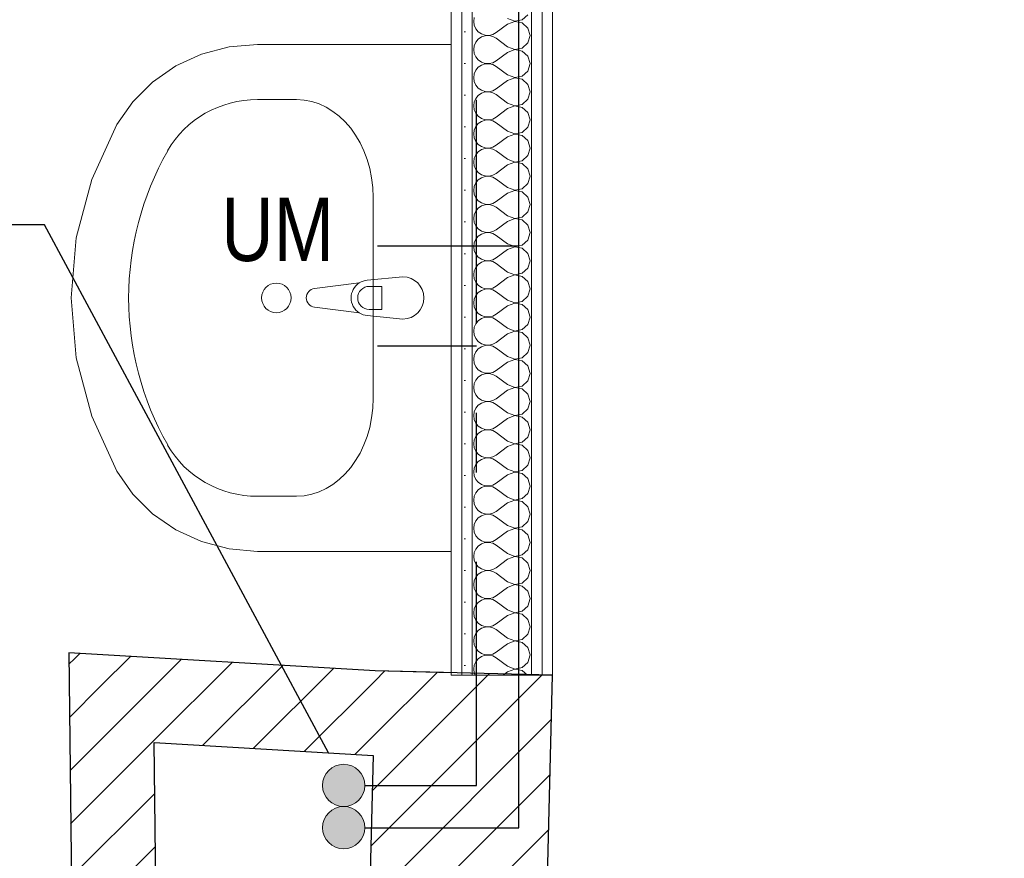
# Model space of a CAD drawing. Header units: millimetres. Extents: x 172139 to 266886, y 89525 to 138225.
# Tile 59 of 94: x 211686 to 212851, y 115609 to 116602. Entities that reach past the tile are written whole.
import ezdxf

# ---------------------------------------------------------------- set-up
doc = ezdxf.new("R2010")
doc.units = ezdxf.units.MM
doc.header["$MEASUREMENT"] = 0
doc.linetypes.add('Przerywana podwójnie', pattern=[546.805537, 264.583325, -105.833328, 70.555556, -105.833328])
for name, color, linetype in [('CIEPŁA_ZIMNA_WODA', 7, 'Continuous'), ('KR_INW', 7, 'Continuous'), ('PRZEBUDOWA_W_KAN', 7, 'Continuous'), ('ROZBUDOWA_NOWE_DZIAŁOWE', 7, 'Continuous')]:
    doc.layers.add(name, color=color, linetype=linetype)
for name, color, linetype, lineweight in [('CIEPŁA_ZIMNA_WODA_Nr_pióra__1', 7, 'Continuous', 13), ('CIEPŁA_ZIMNA_WODA_Nr_pióra__26', 5, 'Continuous', 25), ('CIEPŁA_ZIMNA_WODA_Nr_pióra__6', 5, 'Continuous', 13), ('KR_INW_Nr_pióra__101', 252, 'Continuous', 5), ('KR_INW_Nr_pióra__27', 7, 'Continuous', 25), ('PRZEBUDOWA_W_KAN_Nr_pióra__101', 252, 'Continuous', 5), ('ROZBUDOWA_NOWE_DZIAŁOWE_Nr_pióra__47', 7, 'Continuous', 15), ('STREFA_NOWE_POM_Nr_pióra__121', 255, 'Continuous', 0)]:
    doc.layers.add(name, color=color, linetype=linetype, lineweight=lineweight)
for name, color, linetype, lineweight, true_color in [('CIEPŁA_ZIMNA_WODA_Nr_pióra__28', 7, 'Continuous', 25, 0xa80f02), ('CIEPŁA_ZIMNA_WODA_Nr_pióra__48', 7, 'Continuous', 15, 0xa80f02), ('ROZBUDOWA_NOWE_DZIAŁOWE_Nr_pióra__24', 7, 'Continuous', 15, 0x029e21), ('ROZBUDOWA_NOWE_DZIAŁOWE_Nr_pióra__4', 7, 'Continuous', 13, 0x029e21), ('ROZBUDOWA_NOWE_DZIAŁOWE_Nr_pióra__67', 7, 'Continuous', 13, 0x6a6a6a)]:
    doc.layers.add(name, color=color, linetype=linetype, lineweight=lineweight, true_color=true_color)
doc.styles.add('GENERATED_STYLE_1', font='txt')
doc.dimstyles.new('GENERATED_STYLE__1', dxfattribs={"dimtxt": 0.18, "dimasz": 91.2, "dimexe": 0.18, "dimexo": 0.0625, "dimgap": 0.09, "dimtad": 0, "dimtih": 1, "dimtoh": 1, "dimdec": 4, "dimzin": 0, "dimdsep": 46, "dimcen": 0.09, "dimadec": 0, "dimazin": 0, "dimtfac": 1, "dimtdec": 4, "dimtmove": 0, "dimatfit": 3, "dimldrblk": 'ARROWHEAD_5', "dimfxl": 0, "dimtolj": 1, "dimtzin": 0, "dimarcsym": 0})
pattern_1 = [(45, (0, 0), (-31.819804, 31.819804), [])]
pattern_2 = [(0, (0, 0), (0, 37.5), [0, -37.5])]

# ---------------------------------------------------------------- blocks, each defined once
blk = doc.blocks.new('Ściana_14', base_point=(212100.3, 115577.1))
at = {"layer": 'KR_INW_Nr_pióra__101', "linetype": 'Continuous'}
h = blk.add_hatch(dxfattribs=at)
h.set_pattern_fill('Cegła_licówka', color=256, style=0, pattern_type=2)
h.set_pattern_definition(pattern_1)
h.paths.add_polyline_path([(212299.9, 115147.1), (212316.5, 115826.1), (212106.6, 115831.2), (212100.3, 115577.1)])
at = {"layer": 'KR_INW_Nr_pióra__27', "linetype": 'Continuous', "flags": 128}
for points in [[(212316.5, 115826.1), (212106.6, 115831.2)], [(212310.6, 115586.8), (212316.5, 115826.1)], [(212104.1, 115731.2), (212100.3, 115577.1)]]:
    blk.add_lwpolyline(points, dxfattribs=at)
blk = doc.blocks.new('Ściana_30', base_point=(211743.7, 115852.7))
at = {"layer": 'KR_INW_Nr_pióra__101', "linetype": 'Continuous'}
h = blk.add_hatch(dxfattribs=at)
h.set_pattern_fill('Cegła_licówka', color=256, style=0, pattern_type=2)
h.set_pattern_definition(pattern_1)
h.paths.add_polyline_path([(211845, 115746.5), (212104.1, 115731.2), (212106.6, 115831.2), (211743.7, 115852.7)])
at = {"layer": 'KR_INW_Nr_pióra__27', "linetype": 'Continuous', "flags": 128}
for points in [[(212106.6, 115831.2), (211743.7, 115852.7)], [(211845, 115746.5), (212104.1, 115731.2)]]:
    blk.add_lwpolyline(points, dxfattribs=at)
blk = doc.blocks.new('Ściana_31', base_point=(211743.7, 115852.7))
at = {"layer": 'KR_INW_Nr_pióra__101', "linetype": 'Continuous'}
h = blk.add_hatch(dxfattribs=at)
h.set_pattern_fill('Cegła_licówka', color=256, style=0, pattern_type=2)
h.set_pattern_definition(pattern_1)
h.paths.add_polyline_path([(211743.7, 115852.7), (211746.9, 115577.1), (211846.9, 115577.1), (211845, 115746.5)])
at = {"layer": 'KR_INW_Nr_pióra__27', "linetype": 'Continuous', "flags": 128}
for points in [[(211743.7, 115852.7), (211746.9, 115577.1)], [(211846.9, 115577.1), (211845, 115746.5)]]:
    blk.add_lwpolyline(points, dxfattribs=at)
blk = doc.blocks.new('Umywalka 19_2')
at = {"layer": 'PRZEBUDOWA_W_KAN_Nr_pióra__101', "linetype": 'Continuous'}
for p, q in [((-300, 0), (-300, -229.1)), ((300, 0), (-300, 0)), ((300, -229.1), (300, 0)), ((-25, -57.3), (-21, -99.3)), ((21, -99.3), (25, -57.3)), ((118.8, -92.3), (-118.8, -92.3)), ((-13.6, -97.1), (-13.6, -82.2)), ((-13.6, -82.2), (13.6, -82.2)), ((13.6, -82.2), (13.6, -97.1)), ((-17.7, -108.8), (-11.1, -161.7)), ((11.1, -161.7), (17.7, -108.8)), ((-234.8, -183.3), (-234.8, -229.1)), ((234.8, -183.3), (234.8, -229.1)), ((-300, -229.1), (-297.1, -262.8)), ((297.1, -262.8), (300, -229.1)), ((-297.1, -262.8), (-288.5, -295.5)), ((288.5, -295.5), (297.1, -262.8)), ((-288.5, -295.5), (-274.5, -326)), ((274.5, -326), (288.5, -295.5)), ((-274.5, -326), (-255.5, -353.4)), ((255.5, -353.4), (274.5, -326)), ((-255.5, -353.4), (-232.2, -376.9)), ((232.2, -376.9), (255.5, -353.4)), ((-232.2, -376.9), (-205.2, -395.6)), ((205.2, -395.6), (232.2, -376.9)), ((-205.2, -395.6), (-140, -425.5)), ((140, -425.5), (205.2, -395.6)), ((-140, -425.5), (-71, -443.8)), ((71, -443.8), (140, -425.5)), ((-71, -443.8), (0, -450)), ((0, -450), (71, -443.8))]:
    blk.add_line(p, q, dxfattribs=at)
blk.add_circle((0, -207), 17.5, dxfattribs=at)
for centre, radius, start, end in [((0, -57.3), 25, 0, 180), ((0, -97.4), 21.1, 185.1696, 212.771), ((0, -97.1), 13.6, 180, 0), ((0, -97.4), 21.1, 327.229, 354.8304), ((0, -97.4), 21.1, 212.771, 327.229), ((0, -160.3), 11.2, 187.1389, 352.8611)]:
    blk.add_arc(centre, radius, start, end, dxfattribs=at)
for centre, major_axis, ratio, start_param, end_param in [((-118.7, -183.3), (-116.1, 0), 0.783646, 4.712389, 6.283185), ((118.7, -183.3), (-116.1, 0), 0.783646, 3.141593, 4.712389), ((-118.9, -229.1), (0, -121.2), 0.956522, 4.712389, 5.78621), ((118.9, -229.1), (0, -121.2), 0.956522, 0.496975, 1.570796), ((0, 0), (0, -381.8), 0.956522, 5.78621, 6.78016)]:
    blk.add_ellipse(centre, major_axis=major_axis, ratio=ratio, start_param=start_param, end_param=end_param, dxfattribs=at)
blk = doc.blocks.new('Linia_3', base_point=(212069.2, 115695.6))
at = {"layer": 'CIEPŁA_ZIMNA_WODA_Nr_pióra__48', "linetype": 'Continuous'}
blk.add_hatch(color=256, dxfattribs=at).paths.add_polyline_path([(212094.2, 115695.6), (212092.3, 115705.1), (212086.9, 115713.2), (212078.8, 115718.7), (212069.2, 115720.6), (212059.7, 115718.7), (212051.6, 115713.2), (212046.1, 115705.1), (212044.2, 115695.6), (212046.1, 115686), (212051.6, 115677.9), (212059.7, 115672.5), (212069.2, 115670.6), (212078.8, 115672.5), (212086.9, 115677.9), (212092.3, 115686)])
at = {"layer": 'CIEPŁA_ZIMNA_WODA_Nr_pióra__28', "linetype": 'Przerywana podwójnie'}
blk.add_line((212094.2, 115695.6), (212226.5, 115695.6), dxfattribs=at)
at = {"layer": 'CIEPŁA_ZIMNA_WODA_Nr_pióra__48', "linetype": 'Continuous'}
blk.add_circle((212069.2, 115695.6), 25, dxfattribs=at)
blk = doc.blocks.new('Linia_4', base_point=(212069.2, 115645.6))
at = {"layer": 'CIEPŁA_ZIMNA_WODA_Nr_pióra__6', "linetype": 'Continuous'}
blk.add_hatch(color=256, dxfattribs=at).paths.add_polyline_path([(212094.2, 115645.6), (212092.3, 115655.1), (212086.9, 115663.2), (212078.8, 115668.7), (212069.2, 115670.6), (212059.7, 115668.7), (212051.6, 115663.2), (212046.1, 115655.1), (212044.2, 115645.6), (212046.1, 115636), (212051.6, 115627.9), (212059.7, 115622.5), (212069.2, 115620.6), (212078.8, 115622.5), (212086.9, 115627.9), (212092.3, 115636)])
at = {"layer": 'CIEPŁA_ZIMNA_WODA_Nr_pióra__26', "linetype": 'Continuous'}
blk.add_line((212094.2, 115645.6), (212276.5, 115645.6), dxfattribs=at)
at = {"layer": 'CIEPŁA_ZIMNA_WODA_Nr_pióra__6', "linetype": 'Continuous'}
blk.add_circle((212069.2, 115645.6), 25, dxfattribs=at)
blk = doc.blocks.new('ARROWHEAD_5')
at = {"color": 0, "linetype": 'Continuous', "lineweight": 0}
blk.add_line((0, 0), (-1, 0), dxfattribs=at)
blk.add_solid([(-1, 0.2679), (0, 0), (-1, -0.2679), (-1, 0.2679)], dxfattribs=at)
blk = doc.blocks.new('*X525')
at = {"layer": 'ROZBUDOWA_NOWE_DZIAŁOWE_Nr_pióra__4', "linetype": 'Continuous'}
for p, q in [((212280.6, 116601.8), (212287.3, 116607.9)), ((212223.8, 116604.6), (212223.2, 116600)), ((212223.2, 116600), (212223.8, 116595.4)), ((212263.2, 116596.7), (212249.8, 116586.7)), ((212263.2, 116603.3), (212271.7, 116600.1)), ((212271.7, 116599.9), (212263.2, 116596.7)), ((212271.7, 116600.1), (212280.6, 116601.8)), ((212280.6, 116598.2), (212271.7, 116599.9)), ((212287.3, 116592.1), (212280.6, 116598.2)), ((212223.8, 116595.4), (212225.6, 116591.2)), ((212225.6, 116591.2), (212228.6, 116587.7)), ((212228.6, 116587.7), (212232.4, 116585.1)), ((212232.4, 116585.1), (212236.7, 116583.6)), ((212241.3, 116583.4), (212245.8, 116584.4)), ((212245.8, 116584.4), (212249.8, 116586.7)), ((212289.8, 116583.3), (212287.3, 116592.1)), ((212225.6, 116575.4), (212223.8, 116571.2)), ((212228.6, 116579), (212225.6, 116575.4)), ((212232.4, 116581.6), (212228.6, 116579)), ((212236.7, 116583), (212232.4, 116581.6)), ((212236.7, 116583.6), (212241.3, 116583.4)), ((212241.3, 116583.3), (212236.7, 116583)), ((212245.8, 116582.2), (212241.3, 116583.3)), ((212249.8, 116580), (212245.8, 116582.2)), ((212263.2, 116570), (212249.8, 116580)), ((212280.6, 116568.4), (212287.3, 116574.6)), ((212287.3, 116574.6), (212289.8, 116583.3)), ((212223.8, 116571.2), (212223.2, 116566.7)), ((212223.2, 116566.7), (212223.8, 116562.1)), ((212223.8, 116562.1), (212225.6, 116557.9)), ((212263.2, 116563.3), (212249.8, 116553.3)), ((212263.2, 116570), (212271.7, 116566.7)), ((212271.7, 116566.6), (212263.2, 116563.3)), ((212271.7, 116566.7), (212280.6, 116568.4)), ((212280.6, 116564.9), (212271.7, 116566.6)), ((212287.3, 116558.8), (212280.6, 116564.9)), ((212225.6, 116557.9), (212228.6, 116554.4)), ((212228.6, 116554.4), (212232.4, 116551.8)), ((212232.4, 116551.8), (212236.7, 116550.3)), ((212236.7, 116549.7), (212232.4, 116548.2)), ((212236.7, 116550.3), (212241.3, 116550.1)), ((212241.3, 116549.9), (212236.7, 116549.7)), ((212241.3, 116550.1), (212245.8, 116551.1)), ((212245.8, 116548.9), (212241.3, 116549.9)), ((212245.8, 116551.1), (212249.8, 116553.3)), ((212289.8, 116550), (212287.3, 116558.8)), ((212287.3, 116541.2), (212289.8, 116550)), ((212223.8, 116537.9), (212223.2, 116533.3)), ((212225.6, 116542.1), (212223.8, 116537.9)), ((212228.6, 116545.6), (212225.6, 116542.1)), ((212232.4, 116548.2), (212228.6, 116545.6)), ((212249.8, 116546.7), (212245.8, 116548.9)), ((212263.2, 116536.7), (212249.8, 116546.7)), ((212280.6, 116535.1), (212287.3, 116541.2)), ((212223.2, 116533.3), (212223.8, 116528.8)), ((212223.8, 116528.8), (212225.6, 116524.6)), ((212263.2, 116530), (212249.8, 116520)), ((212263.2, 116536.7), (212271.7, 116533.4)), ((212271.7, 116533.3), (212263.2, 116530)), ((212271.7, 116533.4), (212280.6, 116535.1)), ((212280.6, 116531.6), (212271.7, 116533.3)), ((212287.3, 116525.4), (212280.6, 116531.6)), ((212225.6, 116524.6), (212228.6, 116521)), ((212228.6, 116521), (212232.4, 116518.4)), ((212232.4, 116514.9), (212228.6, 116512.3)), ((212232.4, 116518.4), (212236.7, 116517)), ((212236.7, 116516.4), (212232.4, 116514.9)), ((212236.7, 116517), (212241.3, 116516.7)), ((212241.3, 116516.6), (212236.7, 116516.4)), ((212241.3, 116516.7), (212245.8, 116517.8)), ((212245.8, 116515.6), (212241.3, 116516.6)), ((212245.8, 116517.8), (212249.8, 116520)), ((212249.8, 116513.3), (212245.8, 116515.6)), ((212289.8, 116516.7), (212287.3, 116525.4)), ((212287.3, 116507.9), (212289.8, 116516.7)), ((212223.8, 116504.6), (212223.2, 116500)), ((212225.6, 116508.8), (212223.8, 116504.6)), ((212228.6, 116512.3), (212225.6, 116508.8)), ((212263.2, 116503.3), (212249.8, 116513.3)), ((212263.2, 116503.3), (212271.7, 116500.1)), ((212280.6, 116501.8), (212287.3, 116507.9)), ((212223.2, 116500), (212223.8, 116495.4)), ((212223.8, 116495.4), (212225.6, 116491.2)), ((212225.6, 116491.2), (212228.6, 116487.7)), ((212263.2, 116496.7), (212249.8, 116486.7)), ((212271.7, 116499.9), (212263.2, 116496.7)), ((212271.7, 116500.1), (212280.6, 116501.8)), ((212280.6, 116498.2), (212271.7, 116499.9)), ((212287.3, 116492.1), (212280.6, 116498.2)), ((212289.8, 116483.3), (212287.3, 116492.1)), ((212228.6, 116487.7), (212232.4, 116485.1)), ((212232.4, 116481.6), (212228.6, 116479)), ((212232.4, 116485.1), (212236.7, 116483.6)), ((212236.7, 116483), (212232.4, 116481.6)), ((212236.7, 116483.6), (212241.3, 116483.4)), ((212241.3, 116483.3), (212236.7, 116483)), ((212241.3, 116483.4), (212245.8, 116484.4)), ((212245.8, 116482.2), (212241.3, 116483.3)), ((212245.8, 116484.4), (212249.8, 116486.7)), ((212249.8, 116480), (212245.8, 116482.2)), ((212263.2, 116470), (212249.8, 116480)), ((212287.3, 116474.6), (212289.8, 116483.3)), ((212223.8, 116471.2), (212223.2, 116466.7)), ((212225.6, 116475.4), (212223.8, 116471.2)), ((212228.6, 116479), (212225.6, 116475.4)), ((212263.2, 116470), (212271.7, 116466.7)), ((212271.7, 116466.7), (212280.6, 116468.4)), ((212280.6, 116468.4), (212287.3, 116474.6)), ((212223.2, 116466.7), (212223.8, 116462.1)), ((212223.8, 116462.1), (212225.6, 116457.9)), ((212225.6, 116457.9), (212228.6, 116454.4)), ((212263.2, 116463.3), (212249.8, 116453.3)), ((212271.7, 116466.6), (212263.2, 116463.3)), ((212280.6, 116464.9), (212271.7, 116466.6)), ((212287.3, 116458.8), (212280.6, 116464.9)), ((212289.8, 116450), (212287.3, 116458.8)), ((212228.6, 116445.6), (212225.6, 116442.1)), ((212228.6, 116454.4), (212232.4, 116451.8)), ((212232.4, 116448.2), (212228.6, 116445.6)), ((212232.4, 116451.8), (212236.7, 116450.3)), ((212236.7, 116449.7), (212232.4, 116448.2)), ((212236.7, 116450.3), (212241.3, 116450.1)), ((212241.3, 116449.9), (212236.7, 116449.7)), ((212241.3, 116450.1), (212245.8, 116451.1)), ((212245.8, 116448.9), (212241.3, 116449.9)), ((212245.8, 116451.1), (212249.8, 116453.3)), ((212249.8, 116446.7), (212245.8, 116448.9)), ((212263.2, 116436.7), (212249.8, 116446.7)), ((212287.3, 116441.2), (212289.8, 116450)), ((212223.8, 116437.9), (212223.2, 116433.3)), ((212223.2, 116433.3), (212223.8, 116428.8)), ((212225.6, 116442.1), (212223.8, 116437.9)), ((212263.2, 116436.7), (212271.7, 116433.4)), ((212271.7, 116433.3), (212263.2, 116430)), ((212271.7, 116433.4), (212280.6, 116435.1)), ((212280.6, 116431.6), (212271.7, 116433.3)), ((212280.6, 116435.1), (212287.3, 116441.2)), ((212223.8, 116428.8), (212225.6, 116424.6)), ((212225.6, 116424.6), (212228.6, 116421)), ((212228.6, 116421), (212232.4, 116418.4)), ((212263.2, 116430), (212249.8, 116420)), ((212287.3, 116425.4), (212280.6, 116431.6)), ((212289.8, 116416.7), (212287.3, 116425.4)), ((212228.6, 116412.3), (212225.6, 116408.8)), ((212232.4, 116414.9), (212228.6, 116412.3)), ((212232.4, 116418.4), (212236.7, 116417)), ((212236.7, 116416.4), (212232.4, 116414.9)), ((212236.7, 116417), (212241.3, 116416.7)), ((212241.3, 116416.6), (212236.7, 116416.4)), ((212241.3, 116416.7), (212245.8, 116417.8)), ((212245.8, 116415.6), (212241.3, 116416.6)), ((212245.8, 116417.8), (212249.8, 116420)), ((212249.8, 116413.3), (212245.8, 116415.6)), ((212263.2, 116403.3), (212249.8, 116413.3)), ((212287.3, 116407.9), (212289.8, 116416.7)), ((212223.8, 116404.6), (212223.2, 116400)), ((212223.2, 116400), (212223.8, 116395.4)), ((212225.6, 116408.8), (212223.8, 116404.6)), ((212263.2, 116403.3), (212271.7, 116400.1)), ((212271.7, 116399.9), (212263.2, 116396.7)), ((212271.7, 116400.1), (212280.6, 116401.8)), ((212280.6, 116398.2), (212271.7, 116399.9)), ((212280.6, 116401.8), (212287.3, 116407.9)), ((212287.3, 116392.1), (212280.6, 116398.2)), ((212223.8, 116395.4), (212225.6, 116391.2)), ((212225.6, 116391.2), (212228.6, 116387.7)), ((212228.6, 116387.7), (212232.4, 116385.1)), ((212245.8, 116384.4), (212249.8, 116386.7)), ((212263.2, 116396.7), (212249.8, 116386.7)), ((212289.8, 116383.3), (212287.3, 116392.1)), ((212225.6, 116375.4), (212223.8, 116371.2)), ((212228.6, 116379), (212225.6, 116375.4)), ((212232.4, 116381.6), (212228.6, 116379)), ((212232.4, 116385.1), (212236.7, 116383.6)), ((212236.7, 116383), (212232.4, 116381.6)), ((212236.7, 116383.6), (212241.3, 116383.4)), ((212241.3, 116383.3), (212236.7, 116383)), ((212241.3, 116383.4), (212245.8, 116384.4)), ((212245.8, 116382.2), (212241.3, 116383.3)), ((212249.8, 116380), (212245.8, 116382.2)), ((212263.2, 116370), (212249.8, 116380)), ((212280.6, 116368.4), (212287.3, 116374.6)), ((212287.3, 116374.6), (212289.8, 116383.3)), ((212223.8, 116371.2), (212223.2, 116366.7)), ((212223.2, 116366.7), (212223.8, 116362.1)), ((212263.2, 116363.3), (212249.8, 116353.3)), ((212263.2, 116370), (212271.7, 116366.7)), ((212271.7, 116366.6), (212263.2, 116363.3)), ((212271.7, 116366.7), (212280.6, 116368.4)), ((212280.6, 116364.9), (212271.7, 116366.6)), ((212287.3, 116358.8), (212280.6, 116364.9)), ((212223.8, 116362.1), (212225.6, 116357.9)), ((212225.6, 116357.9), (212228.6, 116354.4)), ((212228.6, 116354.4), (212232.4, 116351.8)), ((212232.4, 116351.8), (212236.7, 116350.3)), ((212241.3, 116350.1), (212245.8, 116351.1)), ((212245.8, 116351.1), (212249.8, 116353.3)), ((212289.8, 116350), (212287.3, 116358.8)), ((212225.6, 116342.1), (212223.8, 116337.9)), ((212228.6, 116345.6), (212225.6, 116342.1)), ((212232.4, 116348.2), (212228.6, 116345.6)), ((212236.7, 116349.7), (212232.4, 116348.2)), ((212236.7, 116350.3), (212241.3, 116350.1)), ((212241.3, 116349.9), (212236.7, 116349.7)), ((212245.8, 116348.9), (212241.3, 116349.9)), ((212249.8, 116346.7), (212245.8, 116348.9)), ((212263.2, 116336.7), (212249.8, 116346.7)), ((212280.6, 116335.1), (212287.3, 116341.2)), ((212287.3, 116341.2), (212289.8, 116350)), ((212223.8, 116337.9), (212223.2, 116333.3)), ((212223.2, 116333.3), (212223.8, 116328.8)), ((212223.8, 116328.8), (212225.6, 116324.6)), ((212263.2, 116330), (212249.8, 116320)), ((212263.2, 116336.7), (212271.7, 116333.4)), ((212271.7, 116333.3), (212263.2, 116330)), ((212271.7, 116333.4), (212280.6, 116335.1)), ((212280.6, 116331.6), (212271.7, 116333.3)), ((212287.3, 116325.4), (212280.6, 116331.6)), ((212225.6, 116324.6), (212228.6, 116321)), ((212228.6, 116321), (212232.4, 116318.4)), ((212232.4, 116318.4), (212236.7, 116317)), ((212236.7, 116316.4), (212232.4, 116314.9)), ((212236.7, 116317), (212241.3, 116316.7)), ((212241.3, 116316.6), (212236.7, 116316.4)), ((212241.3, 116316.7), (212245.8, 116317.8)), ((212245.8, 116315.6), (212241.3, 116316.6)), ((212245.8, 116317.8), (212249.8, 116320)), ((212289.8, 116316.7), (212287.3, 116325.4)), ((212287.3, 116307.9), (212289.8, 116316.7)), ((212223.8, 116304.6), (212223.2, 116300)), ((212225.6, 116308.8), (212223.8, 116304.6)), ((212228.6, 116312.3), (212225.6, 116308.8)), ((212232.4, 116314.9), (212228.6, 116312.3)), ((212249.8, 116313.3), (212245.8, 116315.6)), ((212263.2, 116303.3), (212249.8, 116313.3)), ((212280.6, 116301.8), (212287.3, 116307.9)), ((212223.2, 116300), (212223.8, 116295.4)), ((212223.8, 116295.4), (212225.6, 116291.2)), ((212263.2, 116296.7), (212249.8, 116286.7)), ((212263.2, 116303.3), (212271.7, 116300.1)), ((212271.7, 116299.9), (212263.2, 116296.7)), ((212271.7, 116300.1), (212280.6, 116301.8)), ((212280.6, 116298.2), (212271.7, 116299.9)), ((212287.3, 116292.1), (212280.6, 116298.2)), ((212225.6, 116291.2), (212228.6, 116287.7)), ((212228.6, 116287.7), (212232.4, 116285.1)), ((212232.4, 116281.6), (212228.6, 116279)), ((212232.4, 116285.1), (212236.7, 116283.6)), ((212236.7, 116283), (212232.4, 116281.6)), ((212236.7, 116283.6), (212241.3, 116283.4)), ((212241.3, 116283.3), (212236.7, 116283)), ((212241.3, 116283.4), (212245.8, 116284.4)), ((212245.8, 116282.2), (212241.3, 116283.3)), ((212245.8, 116284.4), (212249.8, 116286.7)), ((212249.8, 116280), (212245.8, 116282.2)), ((212289.8, 116283.3), (212287.3, 116292.1)), ((212287.3, 116274.6), (212289.8, 116283.3)), ((212223.8, 116271.2), (212223.2, 116266.7)), ((212225.6, 116275.4), (212223.8, 116271.2)), ((212228.6, 116279), (212225.6, 116275.4)), ((212263.2, 116270), (212249.8, 116280)), ((212263.2, 116270), (212271.7, 116266.7)), ((212280.6, 116268.4), (212287.3, 116274.6)), ((212223.2, 116266.7), (212223.8, 116262.1)), ((212223.8, 116262.1), (212225.6, 116257.9)), ((212225.6, 116257.9), (212228.6, 116254.4)), ((212263.2, 116263.3), (212249.8, 116253.3)), ((212271.7, 116266.6), (212263.2, 116263.3)), ((212271.7, 116266.7), (212280.6, 116268.4)), ((212280.6, 116264.9), (212271.7, 116266.6)), ((212287.3, 116258.8), (212280.6, 116264.9)), ((212289.8, 116250), (212287.3, 116258.8)), ((212228.6, 116254.4), (212232.4, 116251.8)), ((212232.4, 116248.2), (212228.6, 116245.6)), ((212232.4, 116251.8), (212236.7, 116250.3)), ((212236.7, 116249.7), (212232.4, 116248.2)), ((212236.7, 116250.3), (212241.3, 116250.1)), ((212241.3, 116249.9), (212236.7, 116249.7)), ((212241.3, 116250.1), (212245.8, 116251.1)), ((212245.8, 116248.9), (212241.3, 116249.9)), ((212245.8, 116251.1), (212249.8, 116253.3)), ((212249.8, 116246.7), (212245.8, 116248.9)), ((212263.2, 116236.7), (212249.8, 116246.7)), ((212287.3, 116241.2), (212289.8, 116250)), ((212223.8, 116237.9), (212223.2, 116233.3)), ((212225.6, 116242.1), (212223.8, 116237.9)), ((212228.6, 116245.6), (212225.6, 116242.1)), ((212263.2, 116236.7), (212271.7, 116233.4)), ((212271.7, 116233.4), (212280.6, 116235.1)), ((212280.6, 116235.1), (212287.3, 116241.2)), ((212223.2, 116233.3), (212223.8, 116228.8)), ((212223.8, 116228.8), (212225.6, 116224.6)), ((212225.6, 116224.6), (212228.6, 116221)), ((212263.2, 116230), (212249.8, 116220)), ((212271.7, 116233.3), (212263.2, 116230)), ((212280.6, 116231.6), (212271.7, 116233.3)), ((212287.3, 116225.4), (212280.6, 116231.6)), ((212289.8, 116216.7), (212287.3, 116225.4)), ((212228.6, 116212.3), (212225.6, 116208.8)), ((212228.6, 116221), (212232.4, 116218.4)), ((212232.4, 116214.9), (212228.6, 116212.3)), ((212232.4, 116218.4), (212236.7, 116217)), ((212236.7, 116216.4), (212232.4, 116214.9)), ((212236.7, 116217), (212241.3, 116216.7)), ((212241.3, 116216.6), (212236.7, 116216.4)), ((212241.3, 116216.7), (212245.8, 116217.8)), ((212245.8, 116215.6), (212241.3, 116216.6)), ((212245.8, 116217.8), (212249.8, 116220)), ((212249.8, 116213.3), (212245.8, 116215.6)), ((212263.2, 116203.3), (212249.8, 116213.3)), ((212287.3, 116207.9), (212289.8, 116216.7)), ((212223.8, 116204.6), (212223.2, 116200)), ((212223.2, 116200), (212223.8, 116195.4)), ((212225.6, 116208.8), (212223.8, 116204.6)), ((212263.2, 116203.3), (212271.7, 116200.1)), ((212271.7, 116199.9), (212263.2, 116196.7)), ((212271.7, 116200.1), (212280.6, 116201.8)), ((212280.6, 116198.2), (212271.7, 116199.9)), ((212280.6, 116201.8), (212287.3, 116207.9)), ((212223.8, 116195.4), (212225.6, 116191.2)), ((212225.6, 116191.2), (212228.6, 116187.7)), ((212263.2, 116196.7), (212249.8, 116186.7)), ((212287.3, 116192.1), (212280.6, 116198.2)), ((212289.8, 116183.3), (212287.3, 116192.1)), ((212228.6, 116179), (212225.6, 116175.4)), ((212228.6, 116187.7), (212232.4, 116185.1)), ((212232.4, 116181.6), (212228.6, 116179)), ((212232.4, 116185.1), (212236.7, 116183.6)), ((212236.7, 116183), (212232.4, 116181.6)), ((212236.7, 116183.6), (212241.3, 116183.4)), ((212241.3, 116183.3), (212236.7, 116183)), ((212241.3, 116183.4), (212245.8, 116184.4)), ((212245.8, 116182.2), (212241.3, 116183.3)), ((212245.8, 116184.4), (212249.8, 116186.7)), ((212249.8, 116180), (212245.8, 116182.2)), ((212263.2, 116170), (212249.8, 116180)), ((212287.3, 116174.6), (212289.8, 116183.3)), ((212223.8, 116171.2), (212223.2, 116166.7)), ((212223.2, 116166.7), (212223.8, 116162.1)), ((212225.6, 116175.4), (212223.8, 116171.2)), ((212263.2, 116170), (212271.7, 116166.7)), ((212271.7, 116166.6), (212263.2, 116163.3)), ((212271.7, 116166.7), (212280.6, 116168.4)), ((212280.6, 116164.9), (212271.7, 116166.6)), ((212280.6, 116168.4), (212287.3, 116174.6)), ((212287.3, 116158.8), (212280.6, 116164.9)), ((212223.8, 116162.1), (212225.6, 116157.9)), ((212225.6, 116157.9), (212228.6, 116154.4)), ((212228.6, 116154.4), (212232.4, 116151.8)), ((212245.8, 116151.1), (212249.8, 116153.3)), ((212263.2, 116163.3), (212249.8, 116153.3)), ((212289.8, 116150), (212287.3, 116158.8)), ((212225.6, 116142.1), (212223.8, 116137.9)), ((212228.6, 116145.6), (212225.6, 116142.1)), ((212232.4, 116148.2), (212228.6, 116145.6)), ((212232.4, 116151.8), (212236.7, 116150.3)), ((212236.7, 116149.7), (212232.4, 116148.2)), ((212236.7, 116150.3), (212241.3, 116150.1)), ((212241.3, 116149.9), (212236.7, 116149.7)), ((212241.3, 116150.1), (212245.8, 116151.1)), ((212245.8, 116148.9), (212241.3, 116149.9)), ((212249.8, 116146.7), (212245.8, 116148.9)), ((212263.2, 116136.7), (212249.8, 116146.7)), ((212280.6, 116135.1), (212287.3, 116141.2)), ((212287.3, 116141.2), (212289.8, 116150)), ((212223.8, 116137.9), (212223.2, 116133.3)), ((212223.2, 116133.3), (212223.8, 116128.8)), ((212263.2, 116130), (212249.8, 116120)), ((212263.2, 116136.7), (212271.7, 116133.4)), ((212271.7, 116133.3), (212263.2, 116130)), ((212271.7, 116133.4), (212280.6, 116135.1)), ((212280.6, 116131.6), (212271.7, 116133.3)), ((212287.3, 116125.4), (212280.6, 116131.6)), ((212223.8, 116128.8), (212225.6, 116124.6)), ((212225.6, 116124.6), (212228.6, 116121)), ((212228.6, 116121), (212232.4, 116118.4)), ((212232.4, 116118.4), (212236.7, 116117)), ((212245.8, 116117.8), (212249.8, 116120)), ((212289.8, 116116.7), (212287.3, 116125.4)), ((212225.6, 116108.8), (212223.8, 116104.6)), ((212228.6, 116112.3), (212225.6, 116108.8)), ((212232.4, 116114.9), (212228.6, 116112.3)), ((212236.7, 116116.4), (212232.4, 116114.9)), ((212236.7, 116117), (212241.3, 116116.7)), ((212241.3, 116116.6), (212236.7, 116116.4)), ((212241.3, 116116.7), (212245.8, 116117.8)), ((212245.8, 116115.6), (212241.3, 116116.6)), ((212249.8, 116113.3), (212245.8, 116115.6)), ((212263.2, 116103.3), (212249.8, 116113.3)), ((212280.6, 116101.8), (212287.3, 116107.9)), ((212287.3, 116107.9), (212289.8, 116116.7)), ((212223.8, 116104.6), (212223.2, 116100)), ((212223.2, 116100), (212223.8, 116095.4)), ((212223.8, 116095.4), (212225.6, 116091.2)), ((212263.2, 116096.7), (212249.8, 116086.7)), ((212263.2, 116103.3), (212271.7, 116100.1)), ((212271.7, 116099.9), (212263.2, 116096.7)), ((212271.7, 116100.1), (212280.6, 116101.8)), ((212280.6, 116098.2), (212271.7, 116099.9)), ((212287.3, 116092.1), (212280.6, 116098.2)), ((212225.6, 116091.2), (212228.6, 116087.7)), ((212228.6, 116087.7), (212232.4, 116085.1)), ((212232.4, 116085.1), (212236.7, 116083.6)), ((212236.7, 116083), (212232.4, 116081.6)), ((212236.7, 116083.6), (212241.3, 116083.4)), ((212241.3, 116083.3), (212236.7, 116083)), ((212241.3, 116083.4), (212245.8, 116084.4)), ((212245.8, 116082.2), (212241.3, 116083.3)), ((212245.8, 116084.4), (212249.8, 116086.7)), ((212289.8, 116083.3), (212287.3, 116092.1)), ((212287.3, 116074.6), (212289.8, 116083.3)), ((212225.6, 116075.4), (212223.8, 116071.2)), ((212228.6, 116079), (212225.6, 116075.4)), ((212232.4, 116081.6), (212228.6, 116079)), ((212249.8, 116080), (212245.8, 116082.2)), ((212263.2, 116070), (212249.8, 116080)), ((212280.6, 116068.4), (212287.3, 116074.6)), ((212223.8, 116071.2), (212223.2, 116066.7)), ((212223.2, 116066.7), (212223.8, 116062.1)), ((212223.8, 116062.1), (212225.6, 116057.9)), ((212263.2, 116063.3), (212249.8, 116053.3)), ((212263.2, 116070), (212271.7, 116066.7)), ((212271.7, 116066.6), (212263.2, 116063.3)), ((212271.7, 116066.7), (212280.6, 116068.4)), ((212280.6, 116064.9), (212271.7, 116066.6)), ((212287.3, 116058.8), (212280.6, 116064.9)), ((212225.6, 116057.9), (212228.6, 116054.4)), ((212228.6, 116054.4), (212232.4, 116051.8)), ((212232.4, 116048.2), (212228.6, 116045.6)), ((212232.4, 116051.8), (212236.7, 116050.3)), ((212236.7, 116049.7), (212232.4, 116048.2)), ((212236.7, 116050.3), (212241.3, 116050.1)), ((212241.3, 116049.9), (212236.7, 116049.7)), ((212241.3, 116050.1), (212245.8, 116051.1)), ((212245.8, 116048.9), (212241.3, 116049.9)), ((212245.8, 116051.1), (212249.8, 116053.3)), ((212249.8, 116046.7), (212245.8, 116048.9)), ((212289.8, 116050), (212287.3, 116058.8)), ((212287.3, 116041.2), (212289.8, 116050)), ((212223.8, 116037.9), (212223.2, 116033.3)), ((212225.6, 116042.1), (212223.8, 116037.9)), ((212228.6, 116045.6), (212225.6, 116042.1)), ((212263.2, 116036.7), (212249.8, 116046.7)), ((212263.2, 116036.7), (212271.7, 116033.4)), ((212280.6, 116035.1), (212287.3, 116041.2)), ((212223.2, 116033.3), (212223.8, 116028.8)), ((212223.8, 116028.8), (212225.6, 116024.6)), ((212263.2, 116030), (212249.8, 116020)), ((212271.7, 116033.3), (212263.2, 116030)), ((212271.7, 116033.4), (212280.6, 116035.1)), ((212280.6, 116031.6), (212271.7, 116033.3)), ((212287.3, 116025.4), (212280.6, 116031.6)), ((212289.8, 116016.7), (212287.3, 116025.4)), ((212225.6, 116024.6), (212228.6, 116021)), ((212228.6, 116021), (212232.4, 116018.4)), ((212232.4, 116014.9), (212228.6, 116012.3)), ((212232.4, 116018.4), (212236.7, 116017)), ((212236.7, 116016.4), (212232.4, 116014.9)), ((212236.7, 116017), (212241.3, 116016.7)), ((212241.3, 116016.6), (212236.7, 116016.4)), ((212241.3, 116016.7), (212245.8, 116017.8)), ((212245.8, 116015.6), (212241.3, 116016.6)), ((212245.8, 116017.8), (212249.8, 116020)), ((212249.8, 116013.3), (212245.8, 116015.6)), ((212263.2, 116003.3), (212249.8, 116013.3)), ((212287.3, 116007.9), (212289.8, 116016.7)), ((212223.8, 116004.6), (212223.2, 116000)), ((212225.6, 116008.8), (212223.8, 116004.6)), ((212228.6, 116012.3), (212225.6, 116008.8)), ((212263.2, 116003.3), (212271.7, 116000.1)), ((212271.7, 116000.1), (212280.6, 116001.8)), ((212280.6, 116001.8), (212287.3, 116007.9)), ((212223.2, 116000), (212223.8, 115995.4)), ((212223.8, 115995.4), (212225.6, 115991.2)), ((212225.6, 115991.2), (212228.6, 115987.7)), ((212263.2, 115996.7), (212249.8, 115986.7)), ((212271.7, 115999.9), (212263.2, 115996.7)), ((212280.6, 115998.2), (212271.7, 115999.9)), ((212287.3, 115992.1), (212280.6, 115998.2)), ((212289.8, 115983.3), (212287.3, 115992.1)), ((212228.6, 115979), (212225.6, 115975.4)), ((212228.6, 115987.7), (212232.4, 115985.1)), ((212232.4, 115981.6), (212228.6, 115979)), ((212232.4, 115985.1), (212236.7, 115983.6)), ((212236.7, 115983), (212232.4, 115981.6)), ((212236.7, 115983.6), (212241.3, 115983.4)), ((212241.3, 115983.3), (212236.7, 115983)), ((212241.3, 115983.4), (212245.8, 115984.4)), ((212245.8, 115982.2), (212241.3, 115983.3)), ((212245.8, 115984.4), (212249.8, 115986.7)), ((212249.8, 115980), (212245.8, 115982.2)), ((212263.2, 115970), (212249.8, 115980)), ((212287.3, 115974.6), (212289.8, 115983.3)), ((212223.8, 115971.2), (212223.2, 115966.7)), ((212223.2, 115966.7), (212223.8, 115962.1)), ((212225.6, 115975.4), (212223.8, 115971.2)), ((212263.2, 115970), (212271.7, 115966.7)), ((212271.7, 115966.6), (212263.2, 115963.3)), ((212271.7, 115966.7), (212280.6, 115968.4)), ((212280.6, 115964.9), (212271.7, 115966.6)), ((212280.6, 115968.4), (212287.3, 115974.6)), ((212223.8, 115962.1), (212225.6, 115957.9)), ((212225.6, 115957.9), (212228.6, 115954.4)), ((212263.2, 115963.3), (212249.8, 115953.3)), ((212287.3, 115958.8), (212280.6, 115964.9)), ((212289.8, 115950), (212287.3, 115958.8)), ((212228.6, 115945.6), (212225.6, 115942.1)), ((212228.6, 115954.4), (212232.4, 115951.8)), ((212232.4, 115948.2), (212228.6, 115945.6)), ((212232.4, 115951.8), (212236.7, 115950.3)), ((212236.7, 115949.7), (212232.4, 115948.2)), ((212236.7, 115950.3), (212241.3, 115950.1)), ((212241.3, 115949.9), (212236.7, 115949.7)), ((212241.3, 115950.1), (212245.8, 115951.1)), ((212245.8, 115948.9), (212241.3, 115949.9)), ((212245.8, 115951.1), (212249.8, 115953.3)), ((212249.8, 115946.7), (212245.8, 115948.9)), ((212263.2, 115936.7), (212249.8, 115946.7)), ((212287.3, 115941.2), (212289.8, 115950)), ((212223.8, 115937.9), (212223.2, 115933.3)), ((212223.2, 115933.3), (212223.8, 115928.8)), ((212225.6, 115942.1), (212223.8, 115937.9)), ((212263.2, 115936.7), (212271.7, 115933.4)), ((212271.7, 115933.3), (212263.2, 115930)), ((212271.7, 115933.4), (212280.6, 115935.1)), ((212280.6, 115931.6), (212271.7, 115933.3)), ((212280.6, 115935.1), (212287.3, 115941.2)), ((212287.3, 115925.4), (212280.6, 115931.6)), ((212223.8, 115928.8), (212225.6, 115924.6)), ((212225.6, 115924.6), (212228.6, 115921)), ((212228.6, 115921), (212232.4, 115918.4)), ((212245.8, 115917.8), (212249.8, 115920)), ((212263.2, 115930), (212249.8, 115920)), ((212289.8, 115916.7), (212287.3, 115925.4)), ((212225.6, 115908.8), (212223.8, 115904.6)), ((212228.6, 115912.3), (212225.6, 115908.8)), ((212232.4, 115914.9), (212228.6, 115912.3)), ((212232.4, 115918.4), (212236.7, 115917)), ((212236.7, 115916.4), (212232.4, 115914.9)), ((212236.7, 115917), (212241.3, 115916.7)), ((212241.3, 115916.6), (212236.7, 115916.4)), ((212241.3, 115916.7), (212245.8, 115917.8)), ((212245.8, 115915.6), (212241.3, 115916.6)), ((212249.8, 115913.3), (212245.8, 115915.6)), ((212263.2, 115903.3), (212249.8, 115913.3)), ((212287.3, 115907.9), (212289.8, 115916.7)), ((212223.8, 115904.6), (212223.2, 115900)), ((212223.2, 115900), (212223.8, 115895.4)), ((212263.2, 115896.7), (212249.8, 115886.7)), ((212263.2, 115903.3), (212271.7, 115900.1)), ((212271.7, 115899.9), (212263.2, 115896.7)), ((212271.7, 115900.1), (212280.6, 115901.8)), ((212280.6, 115898.2), (212271.7, 115899.9)), ((212280.6, 115901.8), (212287.3, 115907.9)), ((212287.3, 115892.1), (212280.6, 115898.2)), ((212223.8, 115895.4), (212225.6, 115891.2)), ((212225.6, 115891.2), (212228.6, 115887.7)), ((212228.6, 115887.7), (212232.4, 115885.1)), ((212232.4, 115885.1), (212236.7, 115883.6)), ((212245.8, 115884.4), (212249.8, 115886.7)), ((212289.8, 115883.3), (212287.3, 115892.1)), ((212225.6, 115875.4), (212223.8, 115871.2)), ((212228.6, 115879), (212225.6, 115875.4)), ((212232.4, 115881.6), (212228.6, 115879)), ((212236.7, 115883), (212232.4, 115881.6)), ((212236.7, 115883.6), (212241.3, 115883.4)), ((212241.3, 115883.3), (212236.7, 115883)), ((212241.3, 115883.4), (212245.8, 115884.4)), ((212245.8, 115882.2), (212241.3, 115883.3)), ((212249.8, 115880), (212245.8, 115882.2)), ((212263.2, 115870), (212249.8, 115880)), ((212280.6, 115868.4), (212287.3, 115874.6)), ((212287.3, 115874.6), (212289.8, 115883.3)), ((212223.8, 115871.2), (212223.2, 115866.7)), ((212223.2, 115866.7), (212223.8, 115862.1)), ((212223.8, 115862.1), (212225.6, 115857.9)), ((212263.2, 115863.3), (212249.8, 115853.3)), ((212263.2, 115870), (212271.7, 115866.7)), ((212271.7, 115866.6), (212263.2, 115863.3)), ((212271.7, 115866.7), (212280.6, 115868.4)), ((212280.6, 115864.9), (212271.7, 115866.6)), ((212287.3, 115858.8), (212280.6, 115864.9)), ((212225.6, 115857.9), (212228.6, 115854.4)), ((212228.6, 115854.4), (212232.4, 115851.8)), ((212232.4, 115851.8), (212236.7, 115850.3)), ((212236.7, 115850.3), (212241.3, 115850.1)), ((212241.3, 115849.9), (212236.7, 115849.7)), ((212241.3, 115850.1), (212245.8, 115851.1)), ((212245.8, 115848.9), (212241.3, 115849.9)), ((212245.8, 115851.1), (212249.8, 115853.3)), ((212289.8, 115850), (212287.3, 115858.8)), ((212287.3, 115841.2), (212289.8, 115850)), ((212225.6, 115842.1), (212223.8, 115837.9)), ((212228.6, 115845.6), (212225.6, 115842.1)), ((212232.4, 115848.2), (212228.6, 115845.6)), ((212236.7, 115849.7), (212232.4, 115848.2)), ((212249.8, 115846.7), (212245.8, 115848.9)), ((212263.2, 115836.7), (212249.8, 115846.7)), ((212280.6, 115835.1), (212287.3, 115841.2)), ((212223.8, 115837.9), (212223.2, 115833.3)), ((212223.2, 115833.3), (212223.8, 115828.8)), ((212223.8, 115828.8), (212225, 115826.1)), ((212263.2, 115830), (212257.9, 115826.1)), ((212263.2, 115836.7), (212271.7, 115833.4)), ((212271.7, 115833.3), (212263.2, 115830)), ((212271.7, 115833.4), (212280.6, 115835.1)), ((212280.6, 115831.6), (212271.7, 115833.3)), ((212286.7, 115826.1), (212280.6, 115831.6))]:
    blk.add_line(p, q, dxfattribs=at)
blk = doc.blocks.new('Ściana_141', base_point=(212316.5, 115826.1))
at = {"layer": 'ROZBUDOWA_NOWE_DZIAŁOWE_Nr_pióra__24', "linetype": 'Continuous'}
h = blk.add_hatch(dxfattribs=at)
h.set_pattern_fill('Gips', color=256, style=0, pattern_type=2)
h.set_pattern_definition(pattern_2)
h.paths.add_polyline_path([(212196.5, 115826.1), (212209, 115826.1), (212209, 117921.9), (212196.5, 117921.9)])
h = blk.add_hatch(dxfattribs=at)
h.set_pattern_fill('Gips', color=256, style=0, pattern_type=2)
h.set_pattern_definition(pattern_2)
h.paths.add_polyline_path([(212209, 115826.1), (212221.5, 115826.1), (212221.5, 117921.9), (212209, 117921.9)])
h = blk.add_hatch(dxfattribs=at)
h.set_pattern_fill('Gips', color=256, style=0, pattern_type=2)
h.set_pattern_definition(pattern_2)
h.paths.add_polyline_path([(212291.5, 117099.3), (212291.5, 115826.1), (212304, 115826.1), (212304, 117099.3)])
h = blk.add_hatch(dxfattribs=at)
h.set_pattern_fill('Gips', color=256, style=0, pattern_type=2)
h.set_pattern_definition(pattern_2)
h.paths.add_polyline_path([(212304, 117086.8), (212304, 115826.1), (212316.5, 115826.1), (212316.5, 117086.8)])
at = {"layer": 'ROZBUDOWA_NOWE_DZIAŁOWE_Nr_pióra__47', "linetype": 'Continuous', "flags": 128}
for points in [[(212196.5, 117921.9), (212196.5, 115826.1)], [(212316.5, 115826.1), (212316.5, 117086.8)], [(212196.5, 115826.1), (212316.5, 115826.1)]]:
    blk.add_lwpolyline(points, dxfattribs=at)
at = {"layer": 'ROZBUDOWA_NOWE_DZIAŁOWE_Nr_pióra__67', "linetype": 'Continuous'}
for p, q in [((212209, 117921.9), (212209, 115826.1)), ((212221.5, 117111.8), (212221.5, 115826.1)), ((212291.5, 115826.1), (212291.5, 117111.8)), ((212304, 115826.1), (212304, 117099.3))]:
    blk.add_line(p, q, dxfattribs=at)
at = {"layer": 'ROZBUDOWA_NOWE_DZIAŁOWE'}
blk.add_blockref('*X525', (0, 0), dxfattribs=at)

msp = doc.modelspace()

# ---------------------------------------------------------------- linework, layer by layer
at = {"layer": 'CIEPŁA_ZIMNA_WODA_Nr_pióra__26', "linetype": 'Continuous'}
for p, q in [((212276.5, 116304.9), (212276.5, 117247.7)), ((212276.5, 116304.9), (212276.5, 117126.9)), ((212276.5, 116334.1), (212109.2, 116334.1)), ((212276.5, 115645.6), (212276.5, 116304.9))]:
    msp.add_line(p, q, dxfattribs=at)
at = {"layer": 'CIEPŁA_ZIMNA_WODA_Nr_pióra__28', "linetype": 'Przerywana podwójnie'}
for p, q in [((212226.5, 115695.6), (212226.5, 117176.9)), ((212226.5, 116215.6), (212109.2, 116215.6))]:
    msp.add_line(p, q, dxfattribs=at)
at = {"layer": 'STREFA_NOWE_POM_Nr_pióra__121', "linetype": 'Continuous', "flags": 128}
for points in [[(207849, 121145.6), (207797.8, 116236.5), (208691.7, 116252), (208697.2, 115577.1), (209091.2, 115577.1), (209976.4, 115577.1), (211746.9, 115577.1), (211743.7, 115852.7), (212106.6, 115831.2), (212196.5, 115829), (212196.5, 121145.6), (209091.2, 121145.6), (208837, 121145.6)], [(216210.8, 117086.8), (212316.5, 117086.8), (212316.5, 115826.1), (212310.6, 115586.8), (214176.7, 115586.8), (215056.7, 115586.8), (215750.3, 115586.8), (216203.5, 115586.8), (216210.8, 115862.5)]]:
    msp.add_lwpolyline(points, close=True, dxfattribs=at)

# ---------------------------------------------------------------- block references
at = {"layer": 'CIEPŁA_ZIMNA_WODA', "color": 14, "linetype": 'Przerywana podwójnie', "lineweight": 25, "true_color": 0xa80f02}
msp.add_blockref('Linia_3', (212069.2, 115695.6), dxfattribs=at)
at = {"layer": 'CIEPŁA_ZIMNA_WODA', "color": 5, "linetype": 'Continuous', "lineweight": 25}
msp.add_blockref('Linia_4', (212069.2, 115645.6), dxfattribs=at)
at = {"layer": 'KR_INW'}
for name, p in [('Ściana_30', (211743.7, 115852.7)), ('Ściana_31', (211743.7, 115852.7)), ('Ściana_14', (212100.3, 115577.1))]:
    msp.add_blockref(name, p, dxfattribs=at)
at = {"layer": 'PRZEBUDOWA_W_KAN', "color": 104, "linetype": 'Continuous', "lineweight": 13, "true_color": 0x029e21, "zscale": 1000, "rotation": 270}
msp.add_blockref('Umywalka 19_2', (212196.5, 116272.7), dxfattribs=at)
at = {"layer": 'ROZBUDOWA_NOWE_DZIAŁOWE'}
msp.add_blockref('Ściana_141', (212316.5, 115826.1), dxfattribs=at)

# ---------------------------------------------------------------- texts
at = {"layer": 'CIEPŁA_ZIMNA_WODA_Nr_pióra__1', "linetype": 'Continuous', "insert": (211991.1, 116391.3), "char_height": 75, "attachment_point": 2, "style": 'GENERATED_STYLE_1'}
msp.add_mtext('\\A1;{\\fArial Narrow|b0|i0|c238|p34;UM}', dxfattribs=at)

# ---------------------------------------------------------------- leaders
at = {"layer": 'CIEPŁA_ZIMNA_WODA_Nr_pióra__1', "linetype": 'Continuous', "annotation_type": 0, "has_hookline": 1, "hookline_direction": 1, "text_width": 1895.8}
msp.add_leader([(212051.1, 115734.3), (211715.1, 116359.2), (211179.2, 116359.2)], dimstyle='GENERATED_STYLE__1', dxfattribs=at)

doc.saveas('drawing.dxf')
